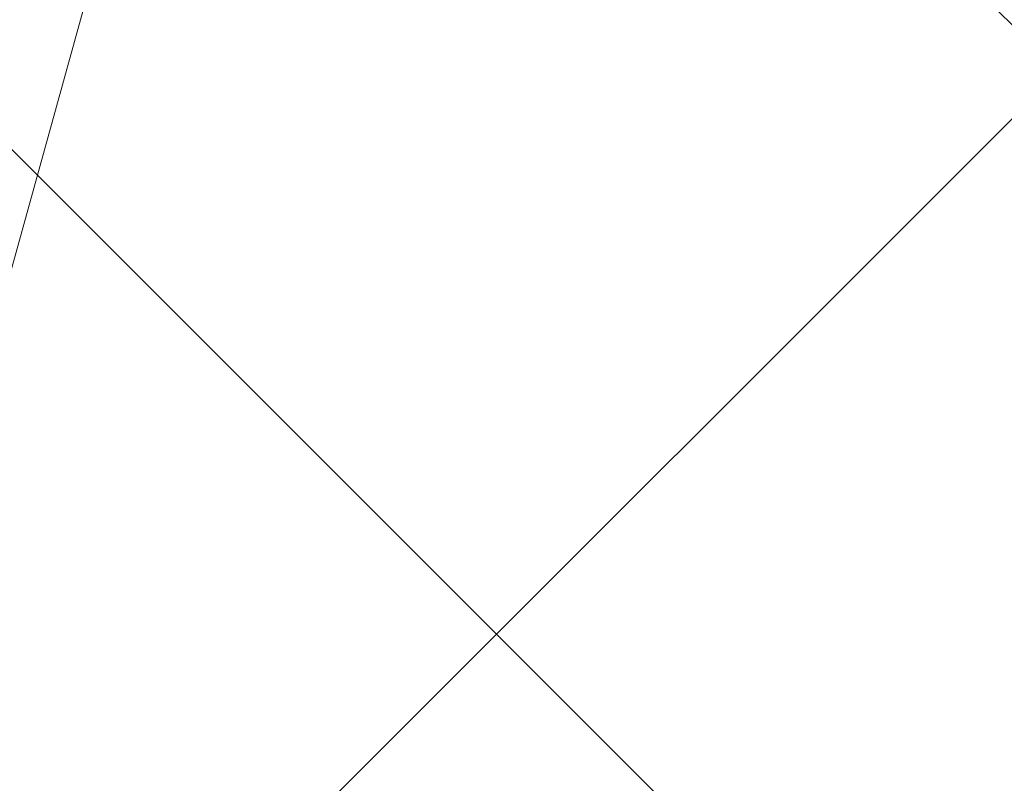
# Model space of a CAD drawing. Header units: millimetres. Extents: x -6861 to -4784, y 84 to 6892.
# Tile 7 of 200: x -5051 to -5032, y 221 to 236. Entities that reach past the tile are written whole.
import ezdxf

# ---------------------------------------------------------------- set-up
doc = ezdxf.new("R2010")
doc.units = ezdxf.units.MM
doc.layers.add('A-DETL-GENF', color=7, linetype='Continuous', lineweight=9)
doc.layers.add('E-LITE-EQPM', color=7, linetype='Continuous', lineweight=20)

# ---------------------------------------------------------------- blocks, each defined once
blk = doc.blocks.new('01 PODIUM EMPOTRADO CON MARCO 3_glb - PODIUM EMPOTRADO CON MARCO 3_dwg_NS-2254 ÍßÁ_1_5Ð_$$_É_îAÔO-659104-Lateral_PDF')
at = {"lineweight": 9}
blk.add_line((-3233.355, 248.5), (-3246.94, 199.553), dxfattribs=at)
blk = doc.blocks.new('01 PODIUM EMPOTRADO CON MARCO 3_glb - UNO  WHITE_GOLD DOWNLIGHT EMPOTRABLE-659121-Lateral_PDF')
blk.add_blockref('01 PODIUM EMPOTRADO CON MARCO 3_glb - PODIUM EMPOTRADO CON MARCO 3_dwg_NS-2254 ÍßÁ_1_5Ð_$$_É_îAÔO-659104-Lateral_PDF', (0, 0))

msp = doc.modelspace()

# ---------------------------------------------------------------- hatches: boundary and pattern name
at = {"layer": 'A-DETL-GENF', "true_color": 0xaaaaaa}
h = msp.add_hatch(dxfattribs=at)
h.set_pattern_fill('FP_2', color=253, style=0, pattern_type=2)
h.set_pattern_definition([(45, (-4840.205, 277.281), (-10.6066, 10.6066), []), (135, (-4840.205, 277.281), (-10.6066, -10.6066), [])])
h.paths.add_polyline_path([(-5061.657, 150), (-4823.757, 150), (-4823.757, 450), (-5061.657, 450), (-5061.657, 351.5), (-4866.657, 351.5), (-4866.657, 248.5), (-5061.657, 248.5), (-5061.657, 159.163)])

# ---------------------------------------------------------------- block references
at = {"layer": 'E-LITE-EQPM'}
msp.add_blockref('01 PODIUM EMPOTRADO CON MARCO 3_glb - UNO  WHITE_GOLD DOWNLIGHT EMPOTRABLE-659121-Lateral_PDF', (-1812.697, 0), dxfattribs=at)

doc.saveas('drawing.dxf')
